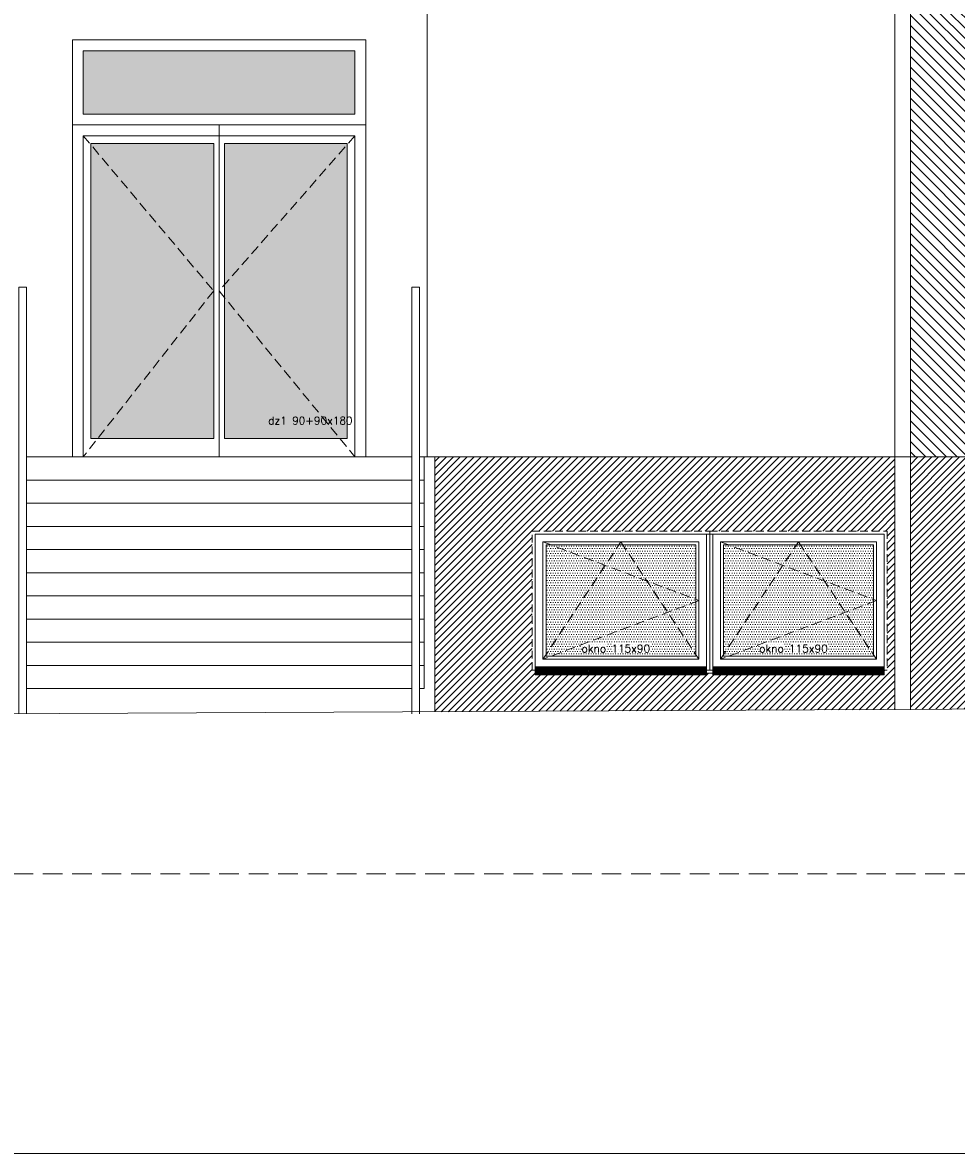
# Model space of a CAD drawing. Header units: millimetres. Extents: x -82287 to 177822, y -399756 to 0.
# Tile 63 of 228: x 77757 to 78361, y -241777 to -241045. Entities that reach past the tile are written whole.
import ezdxf
from ezdxf.enums import TextEntityAlignment as Align

# ---------------------------------------------------------------- set-up
doc = ezdxf.new("R2010")
doc.units = ezdxf.units.MM
doc.header["$MEASUREMENT"] = 0
for name, pattern in [('SUŁOSZOWA - PB 21 03$0$CACHE', [9.525, 6.35, -3.175]), ('SUŁOSZOWA - PB 21 03$0$CARKOVANA', [7.5, 5, -2.5]), ('SUŁOSZOWA - PB 21 03$0$HIDDEN', [9.525, 6.35, -3.175])]:
    doc.linetypes.add(name, pattern=pattern)
doc.layers.add('FL_XREF', color=252, linetype='Continuous')
for name, color, linetype, lineweight in [('SUŁOSZOWA - PB 21 03$0$! opisy okien elewacja', 251, 'Continuous', 0), ('SUŁOSZOWA - PB 21 03$0$!! 0_ Istn-okna', 251, 'Continuous', 0), ('SUŁOSZOWA - PB 21 03$0$!! 0_ Istn-sciany', 251, 'Continuous', 0), ('SUŁOSZOWA - PB 21 03$0$!! 0_ WIDOK ELEWACJA', 251, 'Continuous', 0), ('SUŁOSZOWA - PB 21 03$0$!! 0_Istn-cienka', 251, 'Continuous', 0), ('SUŁOSZOWA - PB 21 03$0$!! 0_Opis_pom', 251, 'Continuous', 0), ('SUŁOSZOWA - PB 21 03$0$!! 1_ELEWACJA KOLOR', 251, 'Continuous', 0), ('SUŁOSZOWA - PB 21 03$0$!! 1_Hatch dach', 251, 'Continuous', 0), ('SUŁOSZOWA - PB 21 03$0$!! 1_OPIS POM NOWE', 251, 'Continuous', 0), ('SUŁOSZOWA - PB 21 03$0$!! 2_ELEWACJA COKÓŁ', 251, 'Continuous', 0), ('SUŁOSZOWA - PB 21 03$0$!! 2_NOWE OKNA WIDOk - remont', 251, 'Continuous', 0)]:
    doc.layers.add(name, color=color, linetype=linetype, lineweight=lineweight)
doc.styles.add('SUŁOSZOWA - PB 21 03$0$ARIAL', font='tahoma.ttf')
doc.styles.add('SUŁOSZOWA - PB 21 03$0$TXT', font='simplex.shx')

# ---------------------------------------------------------------- blocks, each defined once
blk = doc.blocks.new('SUŁOSZOWA - PB 21 03$0$okno 115x115')
at = {"layer": 'SUŁOSZOWA - PB 21 03$0$!! 1_Hatch dach', "true_color": 0x575757}
h = blk.add_hatch(dxfattribs=at)
h.set_pattern_fill('DOTS', color=251, angle=360)
h.set_pattern_definition([(360, (-21873.4686, 1906.5186), (0.79375, 1.5875), [0, -1.5875])])
h.paths.add_polyline_path([(-12257.16, 13266.65), (-12160.16, 13266.65), (-12160.16, 13194.65), (-12257.16, 13194.65)])
h = blk.add_hatch(dxfattribs=at)
h.set_pattern_fill('ANSI31', color=251, scale=0.2, angle=360)
h.set_pattern_definition([(45, (0, 0), (-0.449012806, 0.449012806), [])])
h.paths.add_polyline_path([(-12264.16, 13187.65), (-12153.16, 13187.65), (-12153.16, 13182.65), (-12264.16, 13182.65)])
at = {"layer": 'SUŁOSZOWA - PB 21 03$0$!! 0_ Istn-okna', "linetype": 'SUŁOSZOWA - PB 21 03$0$CARKOVANA', "lineweight": 5}
blk.add_lwpolyline([(-12266.16, 13275.65), (-12151.16, 13275.65), (-12151.16, 13185.65), (-12266.16, 13185.65)], close=True, dxfattribs=at)
at = {"layer": 'SUŁOSZOWA - PB 21 03$0$!! 0_ Istn-okna'}
for points in [[(-12264.16, 13273.65), (-12153.16, 13273.65), (-12153.16, 13187.65), (-12264.16, 13187.65)], [(-12259.16, 13268.65), (-12158.16, 13268.65), (-12158.16, 13192.65), (-12259.16, 13192.65)], [(-12257.16, 13266.65), (-12160.16, 13266.65), (-12160.16, 13194.65), (-12257.16, 13194.65)], [(-12264.16, 13187.65), (-12153.16, 13187.65), (-12153.16, 13182.65), (-12264.16, 13182.65)]]:
    blk.add_lwpolyline(points, close=True, dxfattribs=at)
at = {"layer": 'SUŁOSZOWA - PB 21 03$0$!! 1_Hatch dach', "color": 251, "linetype": 'SUŁOSZOWA - PB 21 03$0$CACHE', "true_color": 0x575757}
for points in [[(-12259.16, 13192.65), (-12208.66, 13268.65), (-12158.16, 13192.65)], [(-12259.16, 13268.65), (-12158.16, 13230.65), (-12259.16, 13192.65)]]:
    blk.add_lwpolyline(points, dxfattribs=at)
at = {"insert": (-12234.08, 13202.06), "char_height": 5, "attachment_point": 1, "style": 'SUŁOSZOWA - PB 21 03$0$TXT'}
blk.add_mtext_dynamic_manual_height_columns('okno 115x90', width=52.6299, gutter_width=75, heights=[0], dxfattribs=at)
blk = doc.blocks.new('SUŁOSZOWA - PB 21 03$0$DRZWI ZEWNETRZNE 2')
at = {"layer": 'SUŁOSZOWA - PB 21 03$0$!! 1_Hatch dach', "true_color": 0x575757}
h = blk.add_hatch(dxfattribs=at)
h.set_pattern_fill('DOTS', color=251)
h.set_pattern_definition([(180, (-95, 511.8881), (-0.79375, -1.5875), [0, -1.5875])])
h.paths.add_polyline_path([(-187, -465.41), (-266.5, -465.41), (-266.5, -656.41), (-187, -656.41)])
h.paths.add_polyline_path([(-273.5, -465.41), (-353, -465.41), (-353, -656.41), (-273.5, -656.41)])
h.paths.add_polyline_path([(-182, -405.41), (-358, -405.41), (-358, -446.41), (-182, -446.41)])
at = {"layer": 'SUŁOSZOWA - PB 21 03$0$!! 0_ Istn-okna'}
for p, q in [((-182, -460.41), (-358, -460.41)), ((-358, -460.41), (-358, -668.41)), ((-182, -668.41), (-182, -460.41)), ((-273.5, -465.41), (-353, -465.41)), ((-353, -465.41), (-353, -656.41)), ((-187, -465.41), (-266.5, -465.41)), ((-187, -656.41), (-187, -465.41))]:
    blk.add_line(p, q, dxfattribs=at)
for points in [[(-175, -668.41), (-175, -398.41), (-365, -398.41), (-365, -668.41)], [(-175, -668.41), (-175, -453.41), (-365, -453.41), (-365, -668.41)], [(-270, -668.41), (-270, -453.41)], [(-273.5, -656.41), (-273.5, -465.41)], [(-266.5, -656.41), (-266.5, -465.41)], [(-353, -656.41), (-273.5, -656.41)], [(-266.5, -656.41), (-187, -656.41)], [(-365, -668.41), (-175, -668.41)]]:
    blk.add_lwpolyline(points, dxfattribs=at)
for points in [[(-175, -453.41), (-365, -453.41), (-365, -398.41), (-175, -398.41)], [(-182, -446.41), (-358, -446.41), (-358, -405.41), (-182, -405.41)]]:
    blk.add_lwpolyline(points, close=True, dxfattribs=at)
at = {"layer": 'SUŁOSZOWA - PB 21 03$0$!! 1_Hatch dach', "color": 251, "linetype": 'SUŁOSZOWA - PB 21 03$0$CACHE', "true_color": 0x575757}
for points in [[(-358, -460.41), (-273.5, -560.91), (-358, -668.41)], [(-182, -460.41), (-270, -560.91), (-182, -668.41)]]:
    blk.add_lwpolyline(points, dxfattribs=at)
at = {"insert": (-238.16, -642.38), "char_height": 5, "attachment_point": 1, "style": 'SUŁOSZOWA - PB 21 03$0$TXT'}
blk.add_mtext_dynamic_manual_height_columns('dz1 90+90x180', width=52.6299, gutter_width=75, heights=[0], dxfattribs=at)
blk = doc.blocks.new('SUŁOSZOWA - PB 21 03')
at = {"layer": 'SUŁOSZOWA - PB 21 03$0$!! 1_ELEWACJA KOLOR'}
h = blk.add_hatch(dxfattribs=at)
h.set_pattern_fill('ANSI31', color=129, scale=1.5, angle=-90)
h.set_pattern_definition([(315, (0, 0), (3.367596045, 3.367596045), [])])
h.paths.add_polyline_path([(78269.25991, -241379.35053), (79218.25991, -241379.35053), (79218.25991, -241197.35053), (79215.75991, -241197.35053), (79215.75991, -241107.35053), (79217.47132, -240837.35053), (79215.75991, -240837.35053), (79215.75991, -240747.35053), (79218.25991, -240712.9393), (78244.25991, -240712.9393), (78244.25991, -240956.71813), (78244.25991, -240977.35053), (78228.92991, -240977.35053), (78228.92991, -241002.62238), (78269.25991, -241019.35053)])
h.paths.add_polyline_path([(78913.75991, -241107.35053), (79003.75991, -241107.35053), (79003.75991, -241287.35053), (78999.25991, -241287.35053), (78999.25991, -241289.35053), (78918.25991, -241289.35053), (78918.25991, -241287.35053), (78913.75991, -241287.35053)], flags=16)
h.paths.add_polyline_path([(78915.75991, -241109.35053), (79001.75991, -241109.35053), (79001.75991, -241285.35053), (78915.75991, -241285.35053)], flags=0)
h.paths.add_polyline_path([(78920.75991, -241114.35053), (78996.75991, -241114.35053), (78996.75991, -241280.35053), (78920.75991, -241280.35053)], flags=0)
h.paths.add_polyline_path([(78922.59124, -241116.35053), (78958.30208, -241116.35053), (78958.75991, -241114.35053), (78959.21774, -241116.35053), (78994.75991, -241116.35053), (78994.75991, -241195.16632), (78996.75991, -241197.35053), (78994.75991, -241199.53474), (78994.75991, -241271.61369), (78996.30208, -241278.35053), (78922.59124, -241278.35053), (78920.75991, -241280.35053), (78922.75991, -241271.61369), (78922.75991, -241116.53474)], flags=0)
h.paths.add_polyline_path([(78848.75991, -241107.35053), (78848.75991, -241287.35053), (78844.25991, -241287.35053), (78844.25991, -241289.35053), (78763.25991, -241289.35053), (78763.25991, -241287.35053), (78758.75991, -241287.35053), (78758.75991, -241107.35053)], flags=16)
h.paths.add_polyline_path([(78846.75991, -241109.35053), (78846.75991, -241285.35053), (78760.75991, -241285.35053), (78760.75991, -241109.35053)], flags=0)
h.paths.add_polyline_path([(78918.25991, -240929.35053), (78918.25991, -240927.35053), (78913.75991, -240927.35053), (78844.25991, -240927.35053), (78844.25991, -240929.35053), (78763.25991, -240929.35053), (78763.25991, -240927.35053), (78758.75991, -240927.35053), (78699.25991, -240927.35053), (78699.25991, -240929.35053), (78618.25991, -240929.35053), (78618.25991, -240927.35053), (78613.75991, -240927.35053), (78544.25991, -240927.35053), (78544.25991, -240929.35053), (78463.25991, -240929.35053), (78463.25991, -240927.35053), (78458.75991, -240927.35053), (78399.25991, -240927.35053), (78399.25991, -240929.35053), (78318.25991, -240929.35053), (78318.25991, -240927.35053), (78313.75991, -240927.35053), (78313.75991, -240747.35053), (78403.75991, -240747.35053), (78403.75991, -240927.35053), (78458.75991, -240927.35053), (78458.75991, -240747.35053), (78548.75991, -240747.35053), (78548.75991, -240927.35053), (78613.75991, -240927.35053), (78613.75991, -240747.35053), (78703.75991, -240747.35053), (78703.75991, -240927.35053), (78758.75991, -240927.35053), (78758.75991, -240747.35053), (78848.75991, -240747.35053), (78848.75991, -240927.35053), (78913.75991, -240927.35053), (78913.75991, -240747.35053), (79003.75991, -240747.35053), (79003.75991, -240927.35053), (79058.75991, -240927.35053), (79058.75991, -240747.35053), (79148.75991, -240747.35053), (79148.75991, -240927.35053), (79144.25991, -240927.35053), (79144.25991, -240929.35053), (79063.25991, -240929.35053), (79063.25991, -240927.35053), (79058.75991, -240927.35053), (78999.25991, -240927.35053), (78999.25991, -240929.35053)], flags=16)
h.paths.add_polyline_path([(78841.75991, -241114.35053), (78841.75991, -241280.35053), (78765.75991, -241280.35053), (78765.75991, -241114.35053)], flags=0)
h.paths.add_polyline_path([(78915.75991, -240925.35053), (78915.75991, -240749.35053), (79001.75991, -240749.35053), (79001.75991, -240925.35053)], flags=0)
h.paths.add_polyline_path([(78839.75991, -241116.35053), (78839.75991, -241195.16632), (78841.75991, -241197.35053), (78839.75991, -241199.53474), (78839.75991, -241271.61369), (78841.30208, -241278.35053), (78767.59124, -241278.35053), (78765.75991, -241280.35053), (78767.75991, -241271.61369), (78767.75991, -241116.53474), (78767.59124, -241116.35053), (78803.30208, -241116.35053), (78803.75991, -241114.35053), (78804.21774, -241116.35053)], flags=0)
h.paths.add_polyline_path([(78920.75991, -240920.35053), (78920.75991, -240754.35053), (78996.75991, -240754.35053), (78996.75991, -240920.35053)], flags=0)
h.paths.add_polyline_path([(78920.75991, -240920.35053), (78922.75991, -240911.61369), (78922.75991, -240756.53474), (78922.59124, -240756.35053), (78958.30208, -240756.35053), (78958.75991, -240754.35053), (78959.21774, -240756.35053), (78994.75991, -240756.35053), (78994.75991, -240835.16632), (78996.75991, -240837.35053), (78994.75991, -240839.53474), (78994.75991, -240911.61369), (78996.30208, -240918.35053), (78922.59124, -240918.35053)], flags=0)
h.paths.add_polyline_path([(78846.75991, -240925.35053), (78760.75991, -240925.35053), (78760.75991, -240749.35053), (78846.75991, -240749.35053)], flags=0)
h.paths.add_polyline_path([(78841.75991, -240920.35053), (78765.75991, -240920.35053), (78765.75991, -240754.35053), (78841.75991, -240754.35053)], flags=0)
h.paths.add_polyline_path([(78841.30208, -240918.35053), (78767.59124, -240918.35053), (78765.75991, -240920.35053), (78767.75991, -240911.61369), (78767.75991, -240756.53474), (78767.59124, -240756.35053), (78803.30208, -240756.35053), (78803.75991, -240754.35053), (78804.21774, -240756.35053), (78839.75991, -240756.35053), (78839.75991, -240835.16632), (78841.75991, -240837.35053), (78839.75991, -240839.53474), (78839.75991, -240911.61369)], flags=0)
h.paths.add_polyline_path([(79058.75991, -241107.35053), (79148.75991, -241107.35053), (79148.75991, -241287.35053), (79144.25991, -241287.35053), (79144.25991, -241289.35053), (79063.25991, -241289.35053), (79063.25991, -241287.35053), (79058.75991, -241287.35053)], flags=16)
h.paths.add_polyline_path([(79060.75991, -241109.35053), (79146.75991, -241109.35053), (79146.75991, -241285.35053), (79060.75991, -241285.35053)], flags=0)
h.paths.add_polyline_path([(79065.75991, -241114.35053), (79141.75991, -241114.35053), (79141.75991, -241280.35053), (79065.75991, -241280.35053)], flags=0)
h.paths.add_polyline_path([(79067.59124, -241116.35053), (79103.30208, -241116.35053), (79103.75991, -241114.35053), (79104.21774, -241116.35053), (79139.75991, -241116.35053), (79139.75991, -241195.16632), (79141.75991, -241197.35053), (79139.75991, -241199.53474), (79139.75991, -241271.61369), (79141.30208, -241278.35053), (79067.59124, -241278.35053), (79065.75991, -241280.35053), (79067.75991, -241271.61369), (79067.75991, -241116.53474)], flags=0)
h.paths.add_polyline_path([(79060.75991, -240925.35053), (79060.75991, -240749.35053), (79146.75991, -240749.35053), (79146.75991, -240925.35053)], flags=0)
h.paths.add_polyline_path([(79065.75991, -240920.35053), (79065.75991, -240754.35053), (79141.75991, -240754.35053), (79141.75991, -240920.35053)], flags=0)
h.paths.add_polyline_path([(79065.75991, -240920.35053), (79067.75991, -240911.61369), (79067.75991, -240756.53474), (79067.59124, -240756.35053), (79103.30208, -240756.35053), (79103.75991, -240754.35053), (79104.21774, -240756.35053), (79139.75991, -240756.35053), (79139.75991, -240835.16632), (79141.75991, -240837.35053), (79139.75991, -240839.53474), (79139.75991, -240911.61369), (79141.30208, -240918.35053), (79067.59124, -240918.35053)], flags=0)
h.paths.add_polyline_path([(78703.75991, -241107.35053), (78703.75991, -241287.35053), (78699.25991, -241287.35053), (78699.25991, -241289.35053), (78618.25991, -241289.35053), (78618.25991, -241287.35053), (78613.75991, -241287.35053), (78613.75991, -241107.35053)], flags=16)
h.paths.add_polyline_path([(78701.75991, -241109.35053), (78701.75991, -241285.35053), (78615.75991, -241285.35053), (78615.75991, -241109.35053)], flags=0)
h.paths.add_polyline_path([(78696.75991, -241114.35053), (78696.75991, -241280.35053), (78620.75991, -241280.35053), (78620.75991, -241114.35053)], flags=0)
h.paths.add_polyline_path([(78694.75991, -241116.35053), (78694.75991, -241195.16632), (78696.75991, -241197.35053), (78694.75991, -241199.53474), (78694.75991, -241271.61369), (78696.30208, -241278.35053), (78622.59124, -241278.35053), (78620.75991, -241280.35053), (78622.75991, -241271.61369), (78622.75991, -241116.53474), (78622.59124, -241116.35053), (78658.30208, -241116.35053), (78658.75991, -241114.35053), (78659.21774, -241116.35053)], flags=0)
h.paths.add_polyline_path([(78701.75991, -240925.35053), (78615.75991, -240925.35053), (78615.75991, -240749.35053), (78701.75991, -240749.35053)], flags=0)
h.paths.add_polyline_path([(78696.75991, -240920.35053), (78620.75991, -240920.35053), (78620.75991, -240754.35053), (78696.75991, -240754.35053)], flags=0)
h.paths.add_polyline_path([(78696.30208, -240918.35053), (78622.59124, -240918.35053), (78620.75991, -240920.35053), (78622.75991, -240911.61369), (78622.75991, -240756.53474), (78622.59124, -240756.35053), (78658.30208, -240756.35053), (78658.75991, -240754.35053), (78659.21774, -240756.35053), (78694.75991, -240756.35053), (78694.75991, -240835.16632), (78696.75991, -240837.35053), (78694.75991, -240839.53474), (78694.75991, -240911.61369)], flags=0)
h.paths.add_polyline_path([(78548.75991, -241107.35053), (78548.75991, -241287.35053), (78544.25991, -241287.35053), (78544.25991, -241289.35053), (78463.25991, -241289.35053), (78463.25991, -241287.35053), (78458.75991, -241287.35053), (78458.75991, -241107.35053)], flags=16)
h.paths.add_polyline_path([(78546.75991, -241109.35053), (78546.75991, -241285.35053), (78460.75991, -241285.35053), (78460.75991, -241109.35053)], flags=0)
h.paths.add_polyline_path([(78541.75991, -241114.35053), (78541.75991, -241280.35053), (78465.75991, -241280.35053), (78465.75991, -241114.35053)], flags=0)
h.paths.add_polyline_path([(78546.75991, -240925.35053), (78460.75991, -240925.35053), (78460.75991, -240749.35053), (78546.75991, -240749.35053)], flags=0)
h.paths.add_polyline_path([(78539.75991, -241116.35053), (78539.75991, -241195.16632), (78541.75991, -241197.35053), (78539.75991, -241199.53474), (78539.75991, -241271.61369), (78541.30208, -241278.35053), (78467.59124, -241278.35053), (78465.75991, -241280.35053), (78467.75991, -241271.61369), (78467.75991, -241116.53474), (78467.59124, -241116.35053), (78503.30208, -241116.35053), (78503.75991, -241114.35053), (78504.21774, -241116.35053)], flags=0)
h.paths.add_polyline_path([(78541.75991, -240920.35053), (78465.75991, -240920.35053), (78465.75991, -240754.35053), (78541.75991, -240754.35053)], flags=0)
h.paths.add_polyline_path([(78541.30208, -240918.35053), (78467.59124, -240918.35053), (78465.75991, -240920.35053), (78467.75991, -240911.61369), (78467.75991, -240756.53474), (78467.59124, -240756.35053), (78503.30208, -240756.35053), (78503.75991, -240754.35053), (78504.21774, -240756.35053), (78539.75991, -240756.35053), (78539.75991, -240835.16632), (78541.75991, -240837.35053), (78539.75991, -240839.53474), (78539.75991, -240911.61369)], flags=0)
h.paths.add_polyline_path([(78403.75991, -241107.35053), (78403.75991, -241287.35053), (78399.25991, -241287.35053), (78399.25991, -241289.35053), (78318.25991, -241289.35053), (78318.25991, -241287.35053), (78313.75991, -241287.35053), (78313.75991, -241107.35053)], flags=16)
h.paths.add_polyline_path([(78401.75991, -241109.35053), (78401.75991, -241285.35053), (78315.75991, -241285.35053), (78315.75991, -241109.35053)], flags=0)
h.paths.add_polyline_path([(78401.75991, -240925.35053), (78315.75991, -240925.35053), (78315.75991, -240749.35053), (78401.75991, -240749.35053)], flags=0)
h.paths.add_polyline_path([(78396.75991, -241114.35053), (78396.75991, -241280.35053), (78320.75991, -241280.35053), (78320.75991, -241114.35053)], flags=0)
h.paths.add_polyline_path([(78394.75991, -241116.35053), (78394.75991, -241195.16632), (78396.75991, -241197.35053), (78394.75991, -241199.53474), (78394.75991, -241271.61369), (78396.30208, -241278.35053), (78322.59124, -241278.35053), (78320.75991, -241280.35053), (78322.75991, -241271.61369), (78322.75991, -241116.53474), (78322.59124, -241116.35053), (78358.30208, -241116.35053), (78358.75991, -241114.35053), (78359.21774, -241116.35053)], flags=0)
h.paths.add_polyline_path([(78396.75991, -240920.35053), (78320.75991, -240920.35053), (78320.75991, -240754.35053), (78396.75991, -240754.35053)], flags=0)
h.paths.add_polyline_path([(78396.30208, -240918.35053), (78322.59124, -240918.35053), (78320.75991, -240920.35053), (78322.75991, -240911.61369), (78322.75991, -240756.53474), (78322.59124, -240756.35053), (78358.30208, -240756.35053), (78358.75991, -240754.35053), (78359.21774, -240756.35053), (78394.75991, -240756.35053), (78394.75991, -240835.16632), (78396.75991, -240837.35053), (78394.75991, -240839.53474), (78394.75991, -240911.61369)], flags=0)
h.paths.add_polyline_path([(79087.58766, -241277.1909), (79137.70671, -241277.1909), (79137.70671, -241269.6909), (79087.58766, -241269.6909)], flags=8)
h.paths.add_polyline_path([(78942.58766, -241277.1909), (78992.70671, -241277.1909), (78992.70671, -241269.6909), (78942.58766, -241269.6909)], flags=8)
h.paths.add_polyline_path([(78787.58766, -241277.1909), (78837.70671, -241277.1909), (78837.70671, -241269.6909), (78787.58766, -241269.6909)], flags=8)
h.paths.add_polyline_path([(78642.58766, -241277.1909), (78692.70671, -241277.1909), (78692.70671, -241269.6909), (78642.58766, -241269.6909)], flags=8)
h.paths.add_polyline_path([(78487.58766, -241277.1909), (78537.70671, -241277.1909), (78537.70671, -241269.6909), (78487.58766, -241269.6909)], flags=8)
h.paths.add_polyline_path([(78342.58766, -241277.1909), (78392.70671, -241277.1909), (78392.70671, -241269.6909), (78342.58766, -241269.6909)], flags=8)
h.paths.add_polyline_path([(79087.58766, -240917.1909), (79137.70671, -240917.1909), (79137.70671, -240909.6909), (79087.58766, -240909.6909)], flags=8)
h.paths.add_polyline_path([(78942.58766, -240917.1909), (78992.70671, -240917.1909), (78992.70671, -240909.6909), (78942.58766, -240909.6909)], flags=8)
h.paths.add_polyline_path([(78787.58766, -240917.1909), (78837.70671, -240917.1909), (78837.70671, -240909.6909), (78787.58766, -240909.6909)], flags=8)
h.paths.add_polyline_path([(78642.58766, -240917.1909), (78692.70671, -240917.1909), (78692.70671, -240909.6909), (78642.58766, -240909.6909)], flags=8)
h.paths.add_polyline_path([(78487.58766, -240917.1909), (78537.70671, -240917.1909), (78537.70671, -240909.6909), (78487.58766, -240909.6909)], flags=8)
h.paths.add_polyline_path([(78342.58766, -240917.1909), (78392.70671, -240917.1909), (78392.70671, -240909.6909), (78342.58766, -240909.6909)], flags=8)
at = {"layer": 'SUŁOSZOWA - PB 21 03$0$!! 2_ELEWACJA COKÓŁ'}
h = blk.add_hatch(dxfattribs=at)
h.set_pattern_fill('ANSI31', color=250, angle=180)
h.set_pattern_definition([(225, (130878.9713, -432804.3552), (2.24506403, -2.24506403), [])])
h.paths.add_polyline_path([(78269.25991, -241542.85248), (79213.25991, -241538.26104), (79213.25991, -241379.35053), (78269.25991, -241379.35053)])
h.paths.add_polyline_path([(78739.25991, -241427.35053), (78854.25991, -241427.35053), (78854.25991, -241517.35053), (78852.25991, -241517.35053), (78852.25991, -241519.35053), (78626.25991, -241519.35053), (78626.25991, -241517.35053), (78624.25991, -241517.35053), (78624.25991, -241427.35053)], flags=16)
h.paths.add_polyline_path([(78737.25991, -241429.35053), (78737.25991, -241515.35053), (78626.25991, -241515.35053), (78626.25991, -241429.35053)], flags=0)
h.paths.add_polyline_path([(78732.25991, -241434.35053), (78732.25991, -241510.35053), (78631.25991, -241510.35053), (78631.25991, -241434.35053)], flags=0)
h.paths.add_polyline_path([(78680.43096, -241436.35053), (78681.75991, -241434.35053), (78683.08886, -241436.35053), (78730.25991, -241436.35053), (78730.25991, -241471.59806), (78732.25991, -241472.35053), (78730.25991, -241473.10301), (78730.25991, -241507.34063), (78730.93096, -241508.35053), (78636.5757, -241508.35053), (78631.25991, -241510.35053), (78633.25991, -241507.34063), (78633.25991, -241436.35053)], flags=0)
h.paths.add_polyline_path([(78554.25991, -241427.35053), (78554.25991, -241517.35053), (78552.25991, -241517.35053), (78552.25991, -241519.35053), (78326.25991, -241519.35053), (78326.25991, -241517.35053), (78324.25991, -241517.35053), (78324.25991, -241427.35053), (78439.25991, -241427.35053)], flags=16)
h.paths.add_polyline_path([(78552.25991, -241429.35053), (78552.25991, -241515.35053), (78441.25991, -241515.35053), (78441.25991, -241429.35053)], flags=0)
h.paths.add_polyline_path([(78547.25991, -241434.35053), (78547.25991, -241510.35053), (78446.25991, -241510.35053), (78446.25991, -241434.35053)], flags=0)
h.paths.add_polyline_path([(78741.25991, -241429.35053), (78852.25991, -241429.35053), (78852.25991, -241515.35053), (78741.25991, -241515.35053)], flags=0)
h.paths.add_polyline_path([(78545.25991, -241436.35053), (78545.25991, -241471.59806), (78547.25991, -241472.35053), (78545.25991, -241473.10301), (78545.25991, -241507.34063), (78545.93096, -241508.35053), (78451.5757, -241508.35053), (78446.25991, -241510.35053), (78448.25991, -241507.34063), (78448.25991, -241436.35053), (78495.43096, -241436.35053), (78496.75991, -241434.35053), (78498.08886, -241436.35053)], flags=0)
h.paths.add_polyline_path([(78746.25991, -241434.35053), (78847.25991, -241434.35053), (78847.25991, -241510.35053), (78746.25991, -241510.35053)], flags=0)
h.paths.add_polyline_path([(78795.43096, -241436.35053), (78796.75991, -241434.35053), (78798.08886, -241436.35053), (78845.25991, -241436.35053), (78845.25991, -241471.59806), (78847.25991, -241472.35053), (78845.25991, -241473.10301), (78845.25991, -241507.34063), (78845.93096, -241508.35053), (78751.5757, -241508.35053), (78746.25991, -241510.35053), (78748.25991, -241507.34063), (78748.25991, -241436.35053)], flags=0)
h.paths.add_polyline_path([(78437.25991, -241429.35053), (78437.25991, -241515.35053), (78326.25991, -241515.35053), (78326.25991, -241429.35053)], flags=0)
h.paths.add_polyline_path([(78432.25991, -241434.35053), (78432.25991, -241510.35053), (78331.25991, -241510.35053), (78331.25991, -241434.35053)], flags=0)
h.paths.add_polyline_path([(78430.25991, -241436.35053), (78430.25991, -241471.59806), (78432.25991, -241472.35053), (78430.25991, -241473.10301), (78430.25991, -241507.34063), (78430.93096, -241508.35053), (78336.5757, -241508.35053), (78331.25991, -241510.35053), (78333.25991, -241507.34063), (78333.25991, -241436.35053), (78380.43096, -241436.35053), (78381.75991, -241434.35053), (78383.08886, -241436.35053)], flags=0)
h.paths.add_polyline_path([(78924.25991, -241427.35053), (79039.25991, -241427.35053), (79154.25991, -241427.35053), (79154.25991, -241517.35053), (79152.25991, -241517.35053), (79152.25991, -241519.35053), (78926.25991, -241519.35053), (78926.25991, -241517.35053), (78924.25991, -241517.35053)], flags=16)
h.paths.add_polyline_path([(78926.25991, -241429.35053), (79037.25991, -241429.35053), (79037.25991, -241515.35053), (78926.25991, -241515.35053)], flags=0)
h.paths.add_polyline_path([(78931.25991, -241434.35053), (79032.25991, -241434.35053), (79032.25991, -241510.35053), (78931.25991, -241510.35053)], flags=0)
h.paths.add_polyline_path([(78980.43096, -241436.35053), (78981.75991, -241434.35053), (78983.08886, -241436.35053), (79030.25991, -241436.35053), (79030.25991, -241471.59806), (79032.25991, -241472.35053), (79030.25991, -241473.10301), (79030.25991, -241507.34063), (79030.93096, -241508.35053), (78936.5757, -241508.35053), (78931.25991, -241510.35053), (78933.25991, -241507.34063), (78933.25991, -241436.35053)], flags=0)
h.paths.add_polyline_path([(79041.25991, -241429.35053), (79152.25991, -241429.35053), (79152.25991, -241515.35053), (79041.25991, -241515.35053)], flags=0)
h.paths.add_polyline_path([(79046.25991, -241434.35053), (79147.25991, -241434.35053), (79147.25991, -241510.35053), (79046.25991, -241510.35053)], flags=0)
h.paths.add_polyline_path([(79095.43096, -241436.35053), (79096.75991, -241434.35053), (79098.08886, -241436.35053), (79145.25991, -241436.35053), (79145.25991, -241471.59806), (79147.25991, -241472.35053), (79145.25991, -241473.10301), (79145.25991, -241507.34063), (79145.93096, -241508.35053), (79051.5757, -241508.35053), (79046.25991, -241510.35053), (79048.25991, -241507.34063), (79048.25991, -241436.35053)], flags=0)
h.paths.add_polyline_path([(77961.25991, -241544.35053), (78259.25991, -241542.90112), (78259.25991, -241379.35053), (77961.25991, -241379.35053)])
h.paths.add_polyline_path([(78254.25991, -241427.35053), (78254.25991, -241517.35053), (78252.25991, -241517.35053), (78252.25991, -241519.35053), (78026.25991, -241519.35053), (78026.25991, -241517.35053), (78024.25991, -241517.35053), (78024.25991, -241427.35053), (78139.25991, -241427.35053)], flags=16)
h.paths.add_polyline_path([(78252.25991, -241429.35053), (78252.25991, -241515.35053), (78141.25991, -241515.35053), (78141.25991, -241429.35053)], flags=0)
h.paths.add_polyline_path([(78247.25991, -241434.35053), (78247.25991, -241510.35053), (78146.25991, -241510.35053), (78146.25991, -241434.35053)], flags=0)
h.paths.add_polyline_path([(78196.75991, -241434.35053), (78198.08886, -241436.35053), (78245.25991, -241436.35053), (78245.25991, -241471.59806), (78247.25991, -241472.35053), (78245.25991, -241473.10301), (78245.25991, -241507.34063), (78245.93096, -241508.35053), (78151.5757, -241508.35053), (78146.25991, -241510.35053), (78148.25991, -241507.34063), (78148.25991, -241436.35053), (78195.43096, -241436.35053)], flags=0)
h.paths.add_polyline_path([(78137.25991, -241429.35053), (78137.25991, -241515.35053), (78026.25991, -241515.35053), (78026.25991, -241429.35053)], flags=0)
h.paths.add_polyline_path([(78132.25991, -241434.35053), (78132.25991, -241510.35053), (78031.25991, -241510.35053), (78031.25991, -241434.35053)], flags=0)
h.paths.add_polyline_path([(78130.25991, -241436.35053), (78130.25991, -241471.59806), (78132.25991, -241472.35053), (78130.25991, -241473.10301), (78130.25991, -241507.34063), (78130.93096, -241508.35053), (78036.5757, -241508.35053), (78031.25991, -241510.35053), (78033.25991, -241507.34063), (78033.25991, -241436.35053), (78080.43096, -241436.35053), (78081.75991, -241434.35053), (78083.08886, -241436.35053)], flags=0)
h.paths.add_polyline_path([(79070.08766, -241507.1909), (79119.25433, -241507.1909), (79119.25433, -241499.6909), (79070.08766, -241499.6909)], flags=8)
h.paths.add_polyline_path([(78955.08766, -241507.1909), (79004.25433, -241507.1909), (79004.25433, -241499.6909), (78955.08766, -241499.6909)], flags=8)
h.paths.add_polyline_path([(78770.08766, -241507.1909), (78819.25433, -241507.1909), (78819.25433, -241499.6909), (78770.08766, -241499.6909)], flags=8)
h.paths.add_polyline_path([(78655.08766, -241507.1909), (78704.25433, -241507.1909), (78704.25433, -241499.6909), (78655.08766, -241499.6909)], flags=8)
h.paths.add_polyline_path([(78470.08766, -241507.1909), (78519.25433, -241507.1909), (78519.25433, -241499.6909), (78470.08766, -241499.6909)], flags=8)
h.paths.add_polyline_path([(78355.08766, -241507.1909), (78404.25433, -241507.1909), (78404.25433, -241499.6909), (78355.08766, -241499.6909)], flags=8)
h.paths.add_polyline_path([(78170.08766, -241507.1909), (78219.25433, -241507.1909), (78219.25433, -241499.6909), (78170.08766, -241499.6909)], flags=8)
h.paths.add_polyline_path([(78055.08766, -241507.1909), (78104.25433, -241507.1909), (78104.25433, -241499.6909), (78055.08766, -241499.6909)], flags=8)
at = {"layer": 'SUŁOSZOWA - PB 21 03$0$! opisy okien elewacja'}
blk.add_lwpolyline([(82687.95751, -241830.32956), (75348.20682, -241830.32956), (75348.20682, -239752.90582), (82687.95751, -239752.90582)], close=True, dxfattribs=at)
at = {"layer": 'SUŁOSZOWA - PB 21 03$0$!! 0_ Istn-sciany'}
blk.add_lwpolyline([(81987.25991, -241524.76882), (76516.8108, -241551.37606)], dxfattribs=at)
at = {"layer": 'SUŁOSZOWA - PB 21 03$0$!! 0_ WIDOK ELEWACJA'}
for points in [[(77961.25991, -241379.35053), (77956.25991, -241379.35053), (77956.25991, -240977.35053)], [(78269.25991, -241019.35053), (78269.25991, -241543.02271)], [(78259.25991, -241026.02881), (78259.25991, -241543.07135)], [(77946.25991, -241379.35053), (77696.75331, -241379.35053)], [(80770.25991, -241379.35053), (77951.25991, -241379.35053)], [(77954.25991, -241379.35053), (77954.25991, -241529.35053)], [(77961.25991, -241379.35053), (77961.25991, -241544.35053)]]:
    blk.add_lwpolyline(points, dxfattribs=at)
blk.add_lwpolyline([(78252.25991, -241519.35053), (78252.25991, -241429.35053), (78026.25991, -241429.35053), (78026.25991, -241519.35053)], close=True, dxfattribs=at)
at = {"layer": 'SUŁOSZOWA - PB 21 03$0$!! 0_Istn-cienka'}
for points in [[(77691.75331, -241545.66136), (77691.75331, -241269.35053), (77696.75331, -241269.35053), (77696.75331, -241545.63704)], [(77946.25991, -241545.66136), (77946.25991, -241269.35053), (77951.25991, -241269.35053), (77951.25991, -241545.63704)], [(77946.25991, -241379.35053), (77696.75331, -241379.35053)], [(77954.25991, -241379.35053), (77951.25991, -241379.35053)], [(77946.25991, -241394.35053), (77696.75331, -241394.35053)], [(77954.25991, -241394.35053), (77951.25991, -241394.35053)], [(77946.25991, -241409.35053), (77696.75331, -241409.35053)], [(77954.25991, -241409.35053), (77951.25991, -241409.35053)], [(77946.25991, -241424.35053), (77696.75331, -241424.35053)], [(77954.25991, -241424.35053), (77951.25991, -241424.35053)], [(77946.25991, -241439.35053), (77696.75331, -241439.35053)], [(77954.25991, -241439.35053), (77951.25991, -241439.35053)], [(77946.25991, -241454.35053), (77696.75331, -241454.35053)], [(77954.25991, -241454.35053), (77951.25991, -241454.35053)], [(77946.25991, -241469.35053), (77696.75331, -241469.35053)], [(77954.25991, -241469.35053), (77951.25991, -241469.35053)], [(77946.25991, -241484.35053), (77696.75331, -241484.35053)], [(77954.25991, -241484.35053), (77951.25991, -241484.35053)], [(77946.25991, -241499.35053), (77696.75331, -241499.35053)], [(77954.25991, -241499.35053), (77951.25991, -241499.35053)], [(77946.25991, -241514.35053), (77696.75331, -241514.35053)], [(77954.25991, -241514.35053), (77951.25991, -241514.35053)], [(77946.25991, -241529.35053), (77696.75331, -241529.35053)], [(77954.25991, -241529.35053), (77951.25991, -241529.35053)]]:
    blk.add_lwpolyline(points, dxfattribs=at)
at = {"layer": 'SUŁOSZOWA - PB 21 03$0$!! 0_Istn-cienka', "linetype": 'SUŁOSZOWA - PB 21 03$0$HIDDEN', "ltscale": 2}
blk.add_lwpolyline([(81987.25991, -241649.35053), (75861.25991, -241649.35053)], dxfattribs=at)
at = {"layer": 'SUŁOSZOWA - PB 21 03$0$!! 2_NOWE OKNA WIDOk - remont'}
for name, p in [('SUŁOSZOWA - PB 21 03$0$DRZWI ZEWNETRZNE 2', (78091.50661, -240710.93583)), ('SUŁOSZOWA - PB 21 03$0$okno 115x115', (90290.41892, -254703.00231)), ('SUŁOSZOWA - PB 21 03$0$okno 115x115', (90405.41892, -254703.00231))]:
    blk.add_blockref(name, p, dxfattribs=at)
at = {"layer": 'SUŁOSZOWA - PB 21 03$0$!! 0_Opis_pom', "ltscale": 0.7, "style": 'SUŁOSZOWA - PB 21 03$0$ARIAL'}
for tag, p in [('B0,19', (52679.2094, -194257.55204)), ('B2,14', (73874.0461, -194402.0887)), ('B2,12', (73342.49259, -194413.89249)), ('B1,21', (60405.50261, -194427.18207)), ('B2,11', (73069.01144, -194438.89383)), ('B2,16', (75195.07765, -194441.83446)), ('A1,16', (59129.54925, -194448.08429)), ('B1/17', (59524.53699, -194450.37428)), ('B1,19', (59914.81903, -194448.15658)), ('1,23', (61575.22173, -194450.37428)), ('1,22', (60947.33929, -194456.1144)), ('B0,15', (51514.15008, -194461.8073)), ('A1,1', (58808.06672, -194460.94161)), ('B2,19.1', (76701.67035, -194466.03695)), ('B3,7', (87459.81312, -194465.07097)), ('B3,3', (88235.73906, -194465.79732)), ('B1,18', (59715.51745, -194473.87108)), ('B2,17', (75506.7465, -194471.3759)), ('B0,18', (52071.43815, -194478.40179)), ('B3,8', (90006.66539, -194478.47972)), ('B2,15', (74566.38885, -194487.81114)), ('B3,6', (86826.65132, -194483.15512)), ('B1,20', (60198.53687, -194490.17374)), ('B2,10', (72728.63362, -194489.37283)), ('B2,13', (73649.91716, -194500.01242)), ('A0,6', (49094.40602, -194505.72387)), ('A2,5', (72452.45009, -194505.90583)), ('A0,4', (49692.81919, -194517.93289)), ('A1,6', (58565.96262, -194514.50753)), ('B1,1', (61908.24378, -194515.48656)), ('A0,3', (49906.53818, -194524.03766)), ('B0,22', (54187.56644, -194519.04308)), ('B0,20', (53125.45224, -194527.8835)), ('A0,5', (49399.71914, -194533.19455)), ('B0,21', (53847.26622, -194535.08002)), ('B1,3', (62229.35503, -194604.49851)), ('B2,18', (75922.43604, -194612.23635)), ('B2,19', (77152.69039, -194617.53776)), ('A3,4', (85509.27934, -194642.47136)), ('B0,24B', (54824.42896, -194684.26784)), ('B1,4', (63476.45184, -194691.11207)), ('B0,13', (50367.63944, -194706.5583)), ('B0,16', (51457.40872, -194704.43091)), ('B0,17', (51897.58569, -194706.77195)), ('A2,4', (71695.75649, -194707.44268)), ('A1,5', (58149.22649, -194724.80163)), ('A2.1', (72371.45884, -194731.56251)), ('B0,23', (54542.05776, -194742.93939)), ('A1,2', (58744.42262, -194746.622)), ('B1,2D', (60756.29674, -194750.92727)), ('A1,15', (59129.54925, -194780.73348)), ('B0,14', (50962.60809, -194789.06568)), ('A3.1', (86079.08704, -194786.62422)), ('B1,4', (63483.03852, -194791.04365)), ('A0,2', (49295.91259, -194810.95246)), ('B2.7', (74548.27897, -194836.12781)), ('B3,2', (89035.72921, -194837.99287)), ('B0,7', (52851.95551, -194845.56115)), ('B1,2B', (62374.83512, -194841.86715)), ('B1,2A', (61803.35407, -194869.27513)), ('B0,8', (51561.38742, -194890.27848)), ('A1,3', (58810.05243, -195008.83917)), ('A3.2', (86016.50296, -195004.88875)), ('A0,1', (49914.27925, -195025.82804)), ('A0,10', (49695.87246, -195042.9259)), ('B0,17', (51225.06492, -195049.74007)), ('B0,6', (52110.41055, -195069.39267)), ('B1,8', (61403.63433, -195071.25189)), ('A2.2', (72371.45884, -195070.78713)), ('B2.2', (74976.1855, -195068.47988)), ('A0,7', (49042.50308, -195082.6056)), ('B3,11', (88623.94853, -195099.23575)), ('B3,4', (87612.56208, -195132.78192)), ('B3,5', (86839.47632, -195174.05241)), ('B0,12', (50313.60595, -195207.52936)), ('B0,11', (50726.178, -195219.06638)), ('B3,10', (89778.42161, -195220.68871)), ('B1,6', (63686.26823, -195231.3997)), ('B0,24A', (54359.17011, -195245.97867)), ('A1,4', (58093.66276, -195250.96213)), ('B0,10', (51476.34179, -195259.44699)), ('B3,9', (90479.74099, -195260.18621)), ('A0,11', (49643.96951, -195271.84772)), ('B1,14', (59332.54805, -195280.73534)), ('A0,8', (49042.50308, -195293.21363)), ('B0,9', (51798.4912, -195291.17482)), ('B2,21', (75970.16114, -195290.81005)), ('B1,13', (60186.62513, -195314.46953)), ('B0,3', (52068.59538, -195319.60465)), ('B1,10', (60892.94126, -195319.45825)), ('B1,5', (63419.22943, -195317.21026)), ('A2.3', (71832.37045, -195318.78232)), ('B2,9', (73175.51251, -195317.21162)), ('B2,4', (74493.5947, -195318.7733)), ('B2,3', (74674.2815, -195319.28036)), ('A3,3', (85569.83931, -195318.78232)), ('B3,1', (88723.65615, -195329.98594)), ('B2,8', (73894.209, -195338.18956)), ('B1,9', (61058.12383, -195344.48743)), ('B2,20', (77211.021, -195343.82367)), ('B2.1', (75304.74121, -195348.36327)), ('B0,2', (52227.2348, -195357.98297)), ('B1,2C', (61827.40698, -195369.02625)), ('B1,7', (62134.52151, -195372.05069)), ('B0,1', (53061.17304, -195403.85659)), ('A0,9', (49001.50444, -195413.15723)), ('A0,12', (49689.76592, -195485.50737)), ('B0,4', (52224.78303, -195500.96352)), ('B1,11', (61050.00078, -195512.89565)), ('B2,5', (74686.48999, -195507.24036)), ('B1,12', (60864.00751, -195544.00738)), ('B2,6', (74499.29165, -195549.55175)), ('B0,5', (52066.14362, -195556.83806)), ('C2,2', (74812.78942, -195865.8959)), ('C1,3', (61091.58871, -195973.27844)), ('C0,2A', (52278.30875, -196050.48297)), ('C0,1', (52808.36775, -196132.34208)), ('C1,2', (61690.27405, -196439.72387)), ('C1,1', (62060.59754, -196465.28533)), ('C3,1', (88979.71614, -196545.67785)), ('C0,2B', (53028.88223, -196668.8019)), ('C1,4', (61008.68123, -196686.32122)), ('C2,1', (75334.65984, -196786.2197)), ('C2,3', (74834.65119, -196933.26657)), ('C1,5', (61062.7252, -196991.42453)), ('C1,10', (62127.38542, -196998.81344)), ('C1,9', (62147.33751, -197289.53424)), ('C1,6', (61131.41824, -197329.69535)), ('C0,3', (52181.98562, -197341.92176)), ('D1,1', (73931.12245, -197584.03121)), ('C0,4', (52345.96562, -197596.60561)), ('D0,18', (60296.49264, -197617.95269)), ('C2,4', (75243.70451, -197663.89)), ('D0,7', (59141.53804, -197722.84718)), ('C1,7', (61222.2575, -197737.18052)), ('D0,17', (60701.16801, -197741.44864)), ('D1,4', (73157.19908, -197744.29721)), ('D0,3', (59562.25866, -197751.14316)), ('D1,6', (72757.78643, -197751.22612)), ('D0,6', (58741.71849, -197802.61699)), ('D0,10', (58357.73602, -197820.93991)), ('D,09', (59195.67196, -197881.51243)), ('C0,5', (52269.72696, -197902.4362)), ('C0,6', (52872.93793, -197917.07354)), ('D0,2', (59943.06082, -197917.06725)), ('D1,3', (73475.28953, -197924.29875)), ('D0,16', (60721.3534, -197935.2949)), ('D0,8', (59058.9008, -197963.64925)), ('D0,5', (59448.52586, -197969.8061)), ('C2,5', (74555.08284, -197988.7886)), ('D1,5', (73291.61607, -197999.29956)), ('D0,4', (59655.02693, -198042.2589)), ('D0,15', (60692.12223, -198127.4643)), ('D0,1', (59931.33074, -198173.12806)), ('D1,2', (73578.07819, -198172.30068)), ('D0,11', (58161.27105, -198211.45823)), ('D0,12', (58250.99458, -198537.17631)), ('D0,13', (58250.99458, -198764.99605)), ('D1,7', (71854.87376, -198786.88467)), ('D0,14', (59130.08589, -198795.3373)), ('D1,8', (71715.35366, -199212.44512))]:
    blk.add_attdef(tag, text='', height=11.968, dxfattribs=at).set_placement(p, align=Align.MIDDLE_CENTER)
at = {"layer": 'SUŁOSZOWA - PB 21 03$0$!! 1_OPIS POM NOWE', "style": 'SUŁOSZOWA - PB 21 03$0$ARIAL'}
for tag, p in [('C1.7A', (61271.6179, -197538.30303)), ('C2.5B', (74970.66097, -197546.70728)), ('C2,5C', (74903.71123, -197659.13664)), ('C2.4', (75374.07862, -197726.11453)), ('D1,2B', (74322.25834, -197791.43247)), ('C1.7C', (61260.26049, -197811.38428)), ('C1.8B', (61588.27341, -197817.62151)), ('C1.8A', (61884.42005, -197818.94854)), ('C1.7B', (61322.12354, -197933.89849)), ('C2,5A', (74943.41937, -197993.49482)), ('E1.2', (62164.78326, -198139.98688)), ('E1.5E', (62692.10372, -198153.27854)), ('D1,2C', (73419.9359, -198156.57844)), ('E2.9', (75361.45041, -198161.88904)), ('E2.7', (76022.45692, -198162.26272)), ('E3.1', (88990.58975, -198158.87886)), ('D1,2A', (74280.17915, -198172.30068)), ('E1.5D', (62993.60773, -198185.416)), ('E1.1', (61330.46191, -198191.9806)), ('E1.5C', (63016.9343, -198246.3437)), ('E1.5B', (63264.15117, -198307.8661)), ('E3.2', (88781.41347, -198385.24275)), ('E1.6', (61022.6264, -198421.00827)), ('E2.2', (74782.75417, -198427.85813)), ('E2.8', (75757.29014, -198437.09188)), ('E2.6', (76531.8031, -198444.40756)), ('E3.4', (89392.22607, -198450.03942)), ('E1.5A', (63049.47589, -198456.39852)), ('E1.5F', (62736.15118, -198589.14592)), ('E1.5G', (62892.39981, -198586.12622)), ('E1,4', (61888.25021, -198652.6996)), ('E2.1', (75803.99631, -198697.05773)), ('E1.5L', (63297.7633, -198733.65678)), ('E1.3', (61058.5992, -198806.28147)), ('E1.5H', (62893.53005, -198830.01758)), ('E2,3', (74778.52304, -198843.9541)), ('E3.3', (89150.95684, -198867.32581)), ('E1.5K', (63266.15427, -198904.67789)), ('E1.5I', (62723.74907, -199005.87002)), ('E2.4', (75135.87669, -199083.20857)), ('E2.5', (76615.04061, -199164.91143)), ('E1.5J', (63204.25187, -199215.697))]:
    blk.add_attdef(tag, text='', height=11.968, dxfattribs=at).set_placement(p, align=Align.MIDDLE_CENTER)

msp = doc.modelspace()

# ---------------------------------------------------------------- block references
at = {"layer": 'FL_XREF'}
msp.add_blockref('SUŁOSZOWA - PB 21 03', (62.28, 52.9), dxfattribs=at)

doc.saveas('drawing.dxf')
